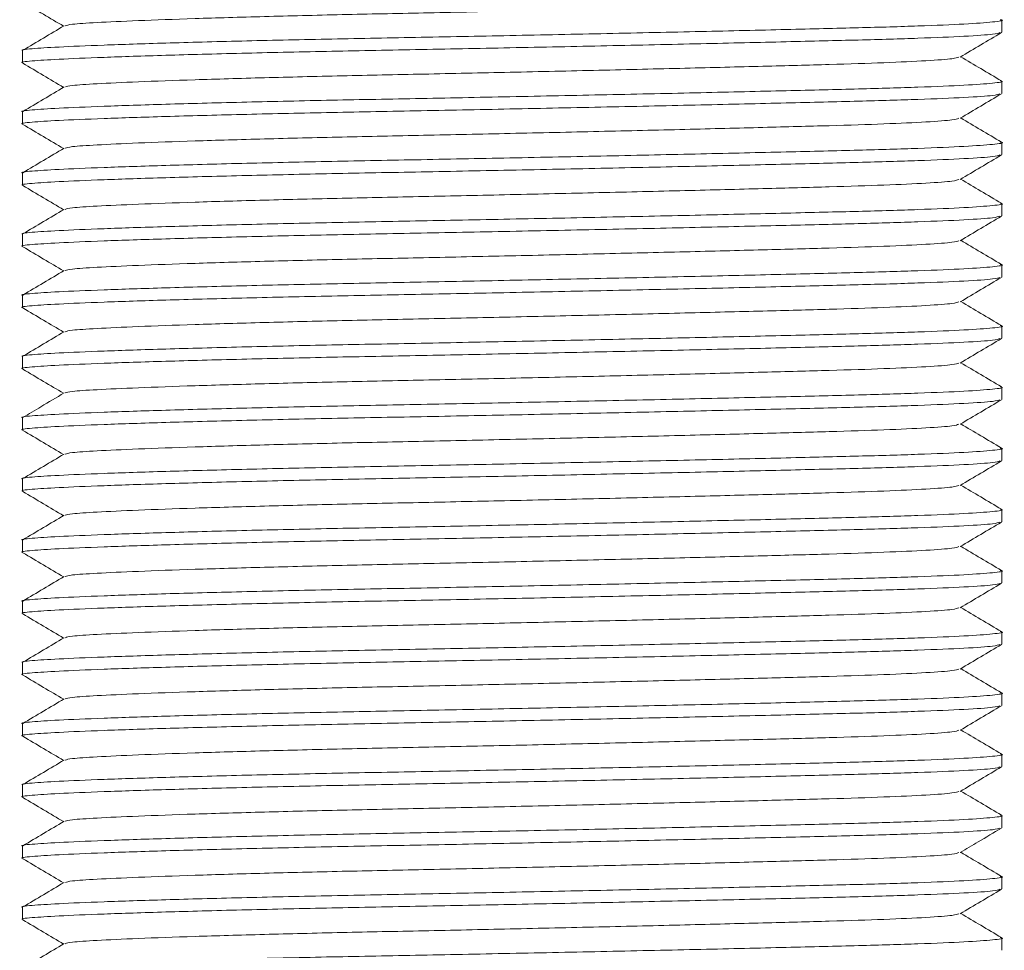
# Model space of a CAD drawing. Header units: millimetres. Extents: x 0 to 210, y 0 to 297.
# Tile 8 of 19: x 63.91 to 71.96, y 148.92 to 156.52. Entities that reach past the tile are written whole.
import ezdxf

# ---------------------------------------------------------------- set-up
doc = ezdxf.new("R2010")
doc.units = ezdxf.units.MM

msp = doc.modelspace()

# ---------------------------------------------------------------- linework, layer by layer
at = {"color": 7, "linetype": 'Continuous', "lineweight": 15}
for p, q in [((71.9359, 156.4212), (71.9359, 156.5212)), ((63.9359, 156.2712), (63.9359, 156.1712)), ((71.9359, 155.9212), (71.9359, 156.0212)), ((63.9359, 155.7712), (63.9359, 155.6712)), ((71.9359, 155.4212), (71.9359, 155.5212)), ((63.9359, 155.2712), (63.9359, 155.1712)), ((71.9359, 154.9212), (71.9359, 155.0212)), ((63.9359, 154.7712), (63.9359, 154.6712)), ((71.9359, 154.4212), (71.9359, 154.5212)), ((63.9359, 154.2712), (63.9359, 154.1712)), ((71.9359, 153.9212), (71.9359, 154.0212)), ((63.9359, 153.7712), (63.9359, 153.6712)), ((71.9359, 153.4212), (71.9359, 153.5212)), ((63.9359, 153.2712), (63.9359, 153.1712)), ((71.9359, 152.9212), (71.9359, 153.0212)), ((63.9359, 152.7712), (63.9359, 152.6712)), ((71.9359, 152.4212), (71.9359, 152.5212)), ((63.9359, 152.2712), (63.9359, 152.1712)), ((71.9359, 151.9212), (71.9359, 152.0212)), ((63.9359, 151.7712), (63.9359, 151.6712)), ((71.9359, 151.4212), (71.9359, 151.5212)), ((63.9359, 151.2712), (63.9359, 151.1712)), ((71.9359, 150.9212), (71.9359, 151.0212)), ((63.9359, 150.7712), (63.9359, 150.6712)), ((71.9359, 150.4212), (71.9359, 150.5212)), ((63.9359, 150.2712), (63.9359, 150.1712)), ((71.9359, 149.9212), (71.9359, 150.0212)), ((63.9359, 149.7712), (63.9359, 149.6712)), ((71.9359, 149.4212), (71.9359, 149.5212)), ((63.9359, 149.2712), (63.9359, 149.1712)), ((71.9359, 148.9212), (71.9359, 149.0212))]:
    msp.add_line(p, q, dxfattribs=at)
for points, knots in [([(71.5842, 156.7182), (71.5731, 156.7139), (71.5478, 156.7041), (71.3369, 156.6886), (70.9964, 156.6725), (70.5417, 156.658), (69.9916, 156.6436), (69.3537, 156.6274), (68.6514, 156.6108), (67.9254, 156.5944), (67.2132, 156.5792), (66.5317, 156.5653), (65.8956, 156.5496), (65.3287, 156.533), (64.8642, 156.5165), (64.5306, 156.5007), (64.3253, 156.4876), (64.2978, 156.4784), (64.2851, 156.4741)], [0, 0, 0, 0, 0.051361, 0.116801, 0.181377, 0.243891, 0.306405, 0.370982, 0.436422, 0.501427, 0.56475, 0.626686, 0.690699, 0.755994, 0.821288, 0.885301, 0.947237, 1, 1, 1, 1]), ([(63.9381, 156.6686), (63.9943, 156.6352), (64.1051, 156.5694), (64.2159, 156.5036), (64.2705, 156.4712)], [0, 0, 0, 0, 0.5073483, 1, 1, 1, 1]), ([(71.9236, 156.524), (71.9282, 156.5232), (71.9627, 156.5173), (71.877, 156.5052), (71.6553, 156.4886), (71.2767, 156.4724), (70.7819, 156.458), (70.1807, 156.4436), (69.4843, 156.4274), (68.7173, 156.4108), (67.9244, 156.3944), (67.1466, 156.3792), (66.4024, 156.3653), (65.7079, 156.3496), (65.0883, 156.333), (64.5831, 156.3164), (64.2114, 156.3007), (64.0006, 156.2868), (63.9114, 156.2768), (63.9371, 156.2714), (63.9377, 156.2712)], [0, 0, 0, 0, 0.009497, 0.072272, 0.135467, 0.197828, 0.258198, 0.318567, 0.380929, 0.444124, 0.506899, 0.56805, 0.627861, 0.689679, 0.752733, 0.815788, 0.877605, 0.937417, 0.998568, 1, 1, 1, 1]), ([(64.2756, 156.4742), (64.2194, 156.4409), (64.1069, 156.3741), (63.9945, 156.3074), (63.9383, 156.274)], [0, 0, 0, 0, 0.49999, 1, 1, 1, 1]), ([(71.9209, 156.4184), (71.9087, 156.414), (71.881, 156.4042), (71.65, 156.3886), (71.278, 156.3725), (70.7815, 156.358), (70.1808, 156.3436), (69.4842, 156.3274), (68.7173, 156.3108), (67.9244, 156.2944), (67.1466, 156.2792), (66.4024, 156.2653), (65.7079, 156.2496), (65.0883, 156.233), (64.5831, 156.2164), (64.2114, 156.2007), (64.0006, 156.1868), (63.9114, 156.1768), (63.9371, 156.1714), (63.9377, 156.1712)], [0, 0, 0, 0, 0.0515073, 0.1161166, 0.1798736, 0.2415946, 0.3033155, 0.3670725, 0.4316818, 0.4958622, 0.5583818, 0.6195321, 0.6827332, 0.7471989, 0.8116646, 0.8748657, 0.936016, 0.9985356, 1, 1, 1, 1]), ([(71.5962, 156.2182), (71.6524, 156.2516), (71.7648, 156.3183), (71.8773, 156.3851), (71.9335, 156.4184)], [0, 0, 0, 0, 0.4999894, 1, 1, 1, 1]), ([(63.938, 156.1686), (63.9943, 156.1352), (64.1051, 156.0694), (64.2159, 156.0036), (64.2705, 155.9712)], [0, 0, 0, 0, 0.507302, 1, 1, 1, 1]), ([(71.5841, 156.2182), (71.573, 156.2139), (71.5478, 156.2041), (71.3369, 156.1886), (70.9964, 156.1725), (70.5417, 156.158), (69.9916, 156.1436), (69.3537, 156.1274), (68.6514, 156.1108), (67.9254, 156.0944), (67.2132, 156.0792), (66.5317, 156.0653), (65.8956, 156.0496), (65.3287, 156.033), (64.8642, 156.0165), (64.5306, 156.0007), (64.3255, 155.9877), (64.298, 155.9784), (64.2854, 155.9742)], [0, 0, 0, 0, 0.0513138, 0.116773, 0.1813684, 0.2439008, 0.3064331, 0.3710285, 0.4364877, 0.5015122, 0.5648538, 0.6268079, 0.6908401, 0.7561537, 0.8214674, 0.8854995, 0.9474536, 1, 1, 1, 1]), ([(71.9337, 156.0239), (71.8775, 156.0573), (71.7667, 156.123), (71.6559, 156.1888), (71.6013, 156.2212)], [0, 0, 0, 0, 0.507359, 1, 1, 1, 1]), ([(71.9243, 156.0238), (71.9286, 156.0231), (71.9627, 156.0172), (71.8769, 156.0052), (71.6554, 155.9886), (71.2766, 155.9724), (70.7819, 155.958), (70.1807, 155.9436), (69.4843, 155.9274), (68.7173, 155.9108), (67.9244, 155.8944), (67.1466, 155.8792), (66.4024, 155.8653), (65.7079, 155.8496), (65.0883, 155.833), (64.5831, 155.8164), (64.2114, 155.8007), (64.0006, 155.7868), (63.9114, 155.7768), (63.9371, 155.7714), (63.9377, 155.7712)], [0, 0, 0, 0, 0.009011, 0.071817, 0.135043, 0.197435, 0.257834, 0.318233, 0.380625, 0.443851, 0.506657, 0.567838, 0.627679, 0.689527, 0.752612, 0.815697, 0.877545, 0.937386, 0.998567, 1, 1, 1, 1]), ([(71.9211, 155.9184), (71.9088, 155.914), (71.8811, 155.9042), (71.65, 155.8886), (71.278, 155.8725), (70.7815, 155.858), (70.1808, 155.8436), (69.4842, 155.8274), (68.7173, 155.8108), (67.9244, 155.7944), (67.1466, 155.7792), (66.4024, 155.7653), (65.7079, 155.7496), (65.0883, 155.733), (64.5831, 155.7164), (64.2114, 155.7007), (64.0006, 155.6868), (63.9114, 155.6768), (63.9371, 155.6714), (63.9377, 155.6712)], [0, 0, 0, 0, 0.051622, 0.116224, 0.179973, 0.241686, 0.3034, 0.367149, 0.431751, 0.495923, 0.558435, 0.619578, 0.682772, 0.74723, 0.811687, 0.874881, 0.936024, 0.998536, 1, 1, 1, 1]), ([(64.2757, 155.9743), (64.2195, 155.9409), (64.107, 155.8742), (63.9946, 155.8074), (63.9384, 155.774)], [0, 0, 0, 0, 0.49999, 1, 1, 1, 1]), ([(71.5962, 155.7182), (71.6524, 155.7516), (71.7649, 155.8183), (71.8773, 155.8851), (71.9336, 155.9185)], [0, 0, 0, 0, 0.499989, 1, 1, 1, 1]), ([(63.9381, 155.6686), (63.9944, 155.6352), (64.1052, 155.5694), (64.216, 155.5036), (64.2705, 155.4712)], [0, 0, 0, 0, 0.507428, 1, 1, 1, 1]), ([(71.5843, 155.7182), (71.5731, 155.7139), (71.5479, 155.7041), (71.3369, 155.6886), (70.9964, 155.6725), (70.5417, 155.658), (69.9916, 155.6436), (69.3537, 155.6274), (68.6514, 155.6108), (67.9254, 155.5944), (67.2132, 155.5792), (66.5317, 155.5653), (65.8956, 155.5496), (65.3287, 155.533), (64.8642, 155.5165), (64.5306, 155.5007), (64.3252, 155.4876), (64.2976, 155.4784), (64.2849, 155.4741)], [0, 0, 0, 0, 0.0514, 0.116826, 0.181388, 0.243889, 0.30639, 0.370952, 0.436378, 0.50137, 0.564679, 0.626602, 0.690601, 0.755882, 0.821162, 0.885162, 0.947085, 1, 1, 1, 1]), ([(71.9337, 155.5239), (71.8775, 155.5573), (71.7667, 155.6231), (71.6559, 155.6888), (71.6013, 155.7212)], [0, 0, 0, 0, 0.507456, 1, 1, 1, 1]), ([(71.9241, 155.5239), (71.9285, 155.5231), (71.9627, 155.5172), (71.8769, 155.5052), (71.6554, 155.4886), (71.2766, 155.4724), (70.7819, 155.458), (70.1807, 155.4436), (69.4843, 155.4274), (68.7173, 155.4108), (67.9244, 155.3944), (67.1466, 155.3792), (66.4024, 155.3653), (65.7079, 155.3496), (65.0883, 155.333), (64.5831, 155.3164), (64.2114, 155.3007), (64.0006, 155.2868), (63.9114, 155.2768), (63.9371, 155.2714), (63.9377, 155.2712)], [0, 0, 0, 0, 0.00913, 0.071929, 0.135147, 0.197531, 0.257923, 0.318315, 0.3807, 0.443918, 0.506716, 0.56789, 0.627724, 0.689564, 0.752642, 0.81572, 0.87756, 0.937394, 0.998567, 1, 1, 1, 1]), ([(64.2755, 155.4742), (64.2193, 155.4408), (64.1069, 155.3741), (63.9944, 155.3073), (63.9382, 155.274)], [0, 0, 0, 0, 0.4999908, 1, 1, 1, 1]), ([(71.9213, 155.4185), (71.909, 155.4141), (71.8813, 155.4042), (71.65, 155.3886), (71.278, 155.3725), (70.7815, 155.358), (70.1808, 155.3436), (69.4842, 155.3274), (68.7173, 155.3108), (67.9244, 155.2944), (67.1466, 155.2792), (66.4024, 155.2653), (65.7079, 155.2496), (65.0883, 155.233), (64.5831, 155.2164), (64.2114, 155.2007), (64.0006, 155.1868), (63.9114, 155.1768), (63.9371, 155.1714), (63.9377, 155.1712)], [0, 0, 0, 0, 0.051812, 0.116401, 0.180137, 0.241839, 0.30354, 0.367276, 0.431865, 0.496024, 0.558524, 0.619655, 0.682835, 0.74728, 0.811725, 0.874906, 0.936037, 0.998536, 1, 1, 1, 1]), ([(71.5963, 155.2183), (71.6525, 155.2516), (71.765, 155.3184), (71.8774, 155.3852), (71.9337, 155.4185)], [0, 0, 0, 0, 0.499989, 1, 1, 1, 1]), ([(71.5845, 155.2182), (71.5733, 155.2139), (71.548, 155.2041), (71.3369, 155.1886), (70.9964, 155.1725), (70.5417, 155.158), (69.9916, 155.1436), (69.3537, 155.1274), (68.6514, 155.1108), (67.9254, 155.0944), (67.2132, 155.0792), (66.5317, 155.0653), (65.8956, 155.0496), (65.3287, 155.033), (64.8643, 155.0165), (64.5306, 155.0007), (64.325, 154.9876), (64.2974, 154.9783), (64.2846, 154.974)], [0, 0, 0, 0, 0.051576, 0.116972, 0.181504, 0.243976, 0.306447, 0.37098, 0.436376, 0.501337, 0.564617, 0.626511, 0.690481, 0.755731, 0.820981, 0.884951, 0.946845, 1, 1, 1, 1]), ([(71.9335, 155.024), (71.8773, 155.0574), (71.7666, 155.1231), (71.6558, 155.1889), (71.6013, 155.2212)], [0, 0, 0, 0, 0.507685, 1, 1, 1, 1]), ([(63.9383, 155.1685), (63.9945, 155.1351), (64.1052, 155.0694), (64.216, 155.0036), (64.2705, 154.9712)], [0, 0, 0, 0, 0.507626, 1, 1, 1, 1]), ([(71.9237, 155.024), (71.9282, 155.0232), (71.9627, 155.0172), (71.877, 155.0052), (71.6554, 154.9886), (71.2767, 154.9724), (70.7819, 154.958), (70.1807, 154.9436), (69.4843, 154.9274), (68.7173, 154.9108), (67.9244, 154.8944), (67.1466, 154.8792), (66.4024, 154.8653), (65.7079, 154.8496), (65.0883, 154.833), (64.5831, 154.8164), (64.2114, 154.8007), (64.0006, 154.7868), (63.9114, 154.7768), (63.9371, 154.7714), (63.9377, 154.7712)], [0, 0, 0, 0, 0.009479, 0.072256, 0.135452, 0.197814, 0.258185, 0.318556, 0.380918, 0.444114, 0.50689, 0.568042, 0.627855, 0.689673, 0.752729, 0.815784, 0.877603, 0.937416, 0.998568, 1, 1, 1, 1]), ([(64.2754, 154.9741), (64.2192, 154.9408), (64.1068, 154.874), (63.9943, 154.8073), (63.9381, 154.7739)], [0, 0, 0, 0, 0.49999, 1, 1, 1, 1]), ([(71.9215, 154.9185), (71.9092, 154.9141), (71.8815, 154.9042), (71.65, 154.8886), (71.278, 154.8725), (70.7815, 154.858), (70.1808, 154.8436), (69.4842, 154.8274), (68.7173, 154.8108), (67.9244, 154.7944), (67.1466, 154.7792), (66.4024, 154.7653), (65.7079, 154.7496), (65.0883, 154.733), (64.5831, 154.7164), (64.2114, 154.7007), (64.0006, 154.6868), (63.9114, 154.6768), (63.9371, 154.6714), (63.9377, 154.6712)], [0, 0, 0, 0, 0.0520009, 0.1165766, 0.1803004, 0.2419892, 0.3036781, 0.3674019, 0.4319776, 0.4961245, 0.5586116, 0.6197301, 0.6828983, 0.7473305, 0.8117626, 0.8749308, 0.9360493, 0.9985364, 1, 1, 1, 1]), ([(71.5964, 154.7183), (71.6526, 154.7517), (71.7651, 154.8184), (71.8775, 154.8852), (71.9337, 154.9186)], [0, 0, 0, 0, 0.499989, 1, 1, 1, 1]), ([(71.5847, 154.7183), (71.5735, 154.714), (71.5482, 154.7042), (71.3369, 154.6886), (70.9964, 154.6725), (70.5417, 154.658), (69.9916, 154.6436), (69.3537, 154.6274), (68.6514, 154.6108), (67.9254, 154.5944), (67.2132, 154.5792), (66.5317, 154.5653), (65.8956, 154.5496), (65.3287, 154.533), (64.8642, 154.5165), (64.5306, 154.5007), (64.3252, 154.4876), (64.2976, 154.4784), (64.2849, 154.4741)], [0, 0, 0, 0, 0.0517865, 0.1171872, 0.1817251, 0.2442016, 0.3066781, 0.371216, 0.4366168, 0.5015832, 0.5648683, 0.6267672, 0.6907422, 0.7559976, 0.8212529, 0.8852279, 0.9471268, 1, 1, 1, 1]), ([(71.9335, 154.524), (71.8772, 154.5574), (71.7665, 154.6231), (71.6558, 154.6889), (71.6013, 154.7212)], [0, 0, 0, 0, 0.507755, 1, 1, 1, 1]), ([(63.9383, 154.6684), (63.9945, 154.6351), (64.1053, 154.5693), (64.216, 154.5036), (64.2705, 154.4712)], [0, 0, 0, 0, 0.507721, 1, 1, 1, 1]), ([(71.9235, 154.524), (71.9281, 154.5232), (71.9627, 154.5173), (71.877, 154.5052), (71.6553, 154.4886), (71.2767, 154.4724), (70.7819, 154.458), (70.1807, 154.4436), (69.4843, 154.4274), (68.7173, 154.4108), (67.9244, 154.3944), (67.1466, 154.3792), (66.4024, 154.3653), (65.7079, 154.3496), (65.0883, 154.333), (64.5831, 154.3164), (64.2114, 154.3007), (64.0006, 154.2868), (63.9114, 154.2768), (63.9371, 154.2714), (63.9377, 154.2712)], [0, 0, 0, 0, 0.00961, 0.072378, 0.135566, 0.19792, 0.258283, 0.318646, 0.381, 0.444187, 0.506955, 0.568099, 0.627904, 0.689714, 0.752762, 0.815809, 0.877619, 0.937424, 0.998568, 1, 1, 1, 1]), ([(64.2755, 154.4742), (64.2193, 154.4408), (64.1069, 154.3741), (63.9944, 154.3073), (63.9382, 154.274)], [0, 0, 0, 0, 0.49999, 1, 1, 1, 1]), ([(71.9217, 154.4185), (71.9093, 154.4141), (71.8816, 154.4043), (71.65, 154.3886), (71.278, 154.3725), (70.7815, 154.358), (70.1808, 154.3436), (69.4842, 154.3274), (68.7173, 154.3108), (67.9244, 154.2944), (67.1466, 154.2792), (66.4024, 154.2653), (65.7079, 154.2496), (65.0883, 154.233), (64.5831, 154.2164), (64.2114, 154.2007), (64.0006, 154.1868), (63.9114, 154.1768), (63.9371, 154.1714), (63.9377, 154.1712)], [0, 0, 0, 0, 0.052113, 0.116681, 0.180397, 0.242079, 0.30376, 0.367477, 0.432045, 0.496184, 0.558664, 0.619775, 0.682936, 0.74736, 0.811785, 0.874946, 0.936057, 0.998537, 1, 1, 1, 1]), ([(71.5964, 154.2183), (71.6527, 154.2517), (71.7651, 154.3185), (71.8776, 154.3852), (71.9338, 154.4186)], [0, 0, 0, 0, 0.499989, 1, 1, 1, 1]), ([(71.5848, 154.2183), (71.5736, 154.214), (71.5483, 154.2042), (71.3369, 154.1886), (70.9964, 154.1725), (70.5417, 154.158), (69.9916, 154.1436), (69.3537, 154.1274), (68.6514, 154.1108), (67.9254, 154.0944), (67.2132, 154.0792), (66.5317, 154.0653), (65.8956, 154.0496), (65.3287, 154.033), (64.8642, 154.0165), (64.5306, 154.0007), (64.3255, 153.9877), (64.298, 153.9784), (64.2853, 153.9742)], [0, 0, 0, 0, 0.0519285, 0.1173419, 0.1818922, 0.2443808, 0.3068695, 0.3714198, 0.4368332, 0.5018122, 0.5651096, 0.6270204, 0.6910078, 0.7562758, 0.8215438, 0.8855312, 0.947442, 1, 1, 1, 1]), ([(71.9337, 154.0239), (71.8775, 154.0573), (71.7667, 154.1231), (71.6559, 154.1888), (71.6013, 154.2212)], [0, 0, 0, 0, 0.5074166, 1, 1, 1, 1]), ([(63.9383, 154.1685), (63.9945, 154.1351), (64.1053, 154.0693), (64.216, 154.0036), (64.2705, 153.9712)], [0, 0, 0, 0, 0.5076971, 1, 1, 1, 1]), ([(71.9241, 154.0239), (71.9285, 154.0231), (71.9627, 154.0172), (71.8769, 154.0052), (71.6554, 153.9886), (71.2766, 153.9724), (70.7819, 153.958), (70.1807, 153.9436), (69.4843, 153.9274), (68.7173, 153.9108), (67.9244, 153.8944), (67.1466, 153.8792), (66.4024, 153.8653), (65.7079, 153.8496), (65.0883, 153.833), (64.5831, 153.8164), (64.2114, 153.8007), (64.0006, 153.7868), (63.9114, 153.7768), (63.9371, 153.7714), (63.9377, 153.7712)], [0, 0, 0, 0, 0.009116, 0.071916, 0.135135, 0.19752, 0.257913, 0.318306, 0.380691, 0.44391, 0.506709, 0.567884, 0.627718, 0.68956, 0.752638, 0.815717, 0.877558, 0.937393, 0.998567, 1, 1, 1, 1]), ([(64.2757, 153.9743), (64.2194, 153.9409), (64.107, 153.8742), (63.9946, 153.8074), (63.9383, 153.774)], [0, 0, 0, 0, 0.49999, 1, 1, 1, 1]), ([(71.9216, 153.9185), (71.9093, 153.9141), (71.8816, 153.9042), (71.65, 153.8886), (71.278, 153.8725), (70.7815, 153.858), (70.1808, 153.8436), (69.4842, 153.8274), (68.7173, 153.8108), (67.9244, 153.7944), (67.1466, 153.7792), (66.4024, 153.7653), (65.7079, 153.7496), (65.0883, 153.733), (64.5831, 153.7164), (64.2114, 153.7007), (64.0006, 153.6868), (63.9114, 153.6768), (63.9371, 153.6714), (63.9377, 153.6712)], [0, 0, 0, 0, 0.052077, 0.116647, 0.180366, 0.24205, 0.303734, 0.367452, 0.432023, 0.496165, 0.558647, 0.61976, 0.682924, 0.747351, 0.811778, 0.874941, 0.936054, 0.998537, 1, 1, 1, 1]), ([(71.5964, 153.7183), (71.6526, 153.7517), (71.7651, 153.8185), (71.8775, 153.8852), (71.9338, 153.9186)], [0, 0, 0, 0, 0.49999, 1, 1, 1, 1]), ([(63.9382, 153.6685), (63.9944, 153.6351), (64.1052, 153.5694), (64.216, 153.5036), (64.2705, 153.4712)], [0, 0, 0, 0, 0.507588, 1, 1, 1, 1]), ([(71.5848, 153.7183), (71.5736, 153.714), (71.5483, 153.7042), (71.3369, 153.6886), (70.9964, 153.6725), (70.5417, 153.658), (69.9916, 153.6436), (69.3537, 153.6274), (68.6514, 153.6108), (67.9254, 153.5944), (67.2132, 153.5792), (66.5317, 153.5653), (65.8956, 153.5496), (65.3287, 153.533), (64.8642, 153.5165), (64.5306, 153.5007), (64.3254, 153.4877), (64.2979, 153.4784), (64.2852, 153.4742)], [0, 0, 0, 0, 0.051905, 0.117315, 0.181862, 0.244348, 0.306833, 0.37138, 0.43679, 0.501765, 0.565059, 0.626967, 0.690951, 0.756216, 0.82148, 0.885464, 0.947372, 1, 1, 1, 1]), ([(71.9337, 153.5239), (71.8775, 153.5573), (71.7667, 153.623), (71.6559, 153.6888), (71.6013, 153.7212)], [0, 0, 0, 0, 0.5073813, 1, 1, 1, 1]), ([(71.9243, 153.5238), (71.9285, 153.5231), (71.9627, 153.5172), (71.8769, 153.5052), (71.6554, 153.4886), (71.2766, 153.4724), (70.7819, 153.458), (70.1807, 153.4436), (69.4843, 153.4274), (68.7173, 153.4108), (67.9244, 153.3944), (67.1466, 153.3792), (66.4024, 153.3653), (65.7079, 153.3496), (65.0883, 153.333), (64.5831, 153.3164), (64.2114, 153.3007), (64.0006, 153.2868), (63.9114, 153.2768), (63.9371, 153.2714), (63.9377, 153.2712)], [0, 0, 0, 0, 0.009029, 0.071834, 0.135058, 0.197449, 0.257847, 0.318245, 0.380636, 0.443861, 0.506666, 0.567846, 0.627686, 0.689532, 0.752616, 0.815701, 0.877547, 0.937387, 0.998567, 1, 1, 1, 1]), ([(71.9212, 153.4184), (71.9089, 153.4141), (71.8813, 153.4042), (71.65, 153.3886), (71.278, 153.3725), (70.7815, 153.358), (70.1808, 153.3436), (69.4842, 153.3274), (68.7173, 153.3108), (67.9244, 153.2944), (67.1466, 153.2792), (66.4024, 153.2653), (65.7079, 153.2496), (65.0883, 153.233), (64.5831, 153.2164), (64.2114, 153.2007), (64.0006, 153.1868), (63.9114, 153.1768), (63.9371, 153.1714), (63.9377, 153.1712)], [0, 0, 0, 0, 0.0517389, 0.1163325, 0.1800739, 0.2417797, 0.3034856, 0.367227, 0.4318206, 0.4959853, 0.5584896, 0.619625, 0.6828107, 0.7472606, 0.8117106, 0.8748963, 0.9360317, 0.998536, 1, 1, 1, 1]), ([(64.2756, 153.4743), (64.2125, 153.4368), (64.1001, 153.3701), (63.9877, 153.3033), (63.9383, 153.274)], [0, 0, 0, 0, 0.561169, 1, 1, 1, 1]), ([(71.5963, 153.2183), (71.6525, 153.2516), (71.7649, 153.3184), (71.8774, 153.3851), (71.9336, 153.4185)], [0, 0, 0, 0, 0.4999901, 1, 1, 1, 1]), ([(63.9381, 153.1686), (63.9944, 153.1352), (64.1052, 153.0694), (64.216, 153.0036), (64.2705, 152.9712)], [0, 0, 0, 0, 0.507454, 1, 1, 1, 1]), ([(71.5844, 153.2182), (71.5733, 153.2139), (71.548, 153.2041), (71.3369, 153.1886), (70.9964, 153.1725), (70.5417, 153.158), (69.9916, 153.1436), (69.3537, 153.1274), (68.6514, 153.1108), (67.9254, 153.0944), (67.2132, 153.0792), (66.5317, 153.0653), (65.8956, 153.0496), (65.3287, 153.033), (64.8643, 153.0165), (64.5306, 153.0007), (64.325, 152.9876), (64.2974, 152.9783), (64.2846, 152.974)], [0, 0, 0, 0, 0.051548, 0.116947, 0.181482, 0.243957, 0.306432, 0.370968, 0.436366, 0.501331, 0.564614, 0.626511, 0.690484, 0.755738, 0.820991, 0.884964, 0.946861, 1, 1, 1, 1]), ([(71.9336, 153.024), (71.8774, 153.0574), (71.7666, 153.1231), (71.6558, 153.1889), (71.6013, 153.2212)], [0, 0, 0, 0, 0.507609, 1, 1, 1, 1]), ([(71.9238, 153.0239), (71.9283, 153.0232), (71.9627, 153.0172), (71.8769, 153.0052), (71.6554, 152.9886), (71.2767, 152.9724), (70.7819, 152.958), (70.1807, 152.9436), (69.4843, 152.9274), (68.7173, 152.9108), (67.9244, 152.8944), (67.1466, 152.8792), (66.4024, 152.8653), (65.7079, 152.8496), (65.0883, 152.833), (64.5831, 152.8164), (64.2114, 152.8007), (64.0006, 152.7868), (63.9114, 152.7768), (63.9371, 152.7714), (63.9377, 152.7712)], [0, 0, 0, 0, 0.00936, 0.072144, 0.135347, 0.197717, 0.258095, 0.318473, 0.380843, 0.444047, 0.506831, 0.56799, 0.62781, 0.689636, 0.752699, 0.815762, 0.877588, 0.937408, 0.998568, 1, 1, 1, 1]), ([(64.2754, 152.9741), (64.2192, 152.9408), (64.1068, 152.874), (63.9943, 152.8073), (63.9381, 152.7739)], [0, 0, 0, 0, 0.49999, 1, 1, 1, 1]), ([(71.921, 152.9184), (71.9087, 152.914), (71.8811, 152.9042), (71.65, 152.8886), (71.278, 152.8725), (70.7815, 152.858), (70.1808, 152.8436), (69.4842, 152.8274), (68.7173, 152.8108), (67.9244, 152.7944), (67.1466, 152.7792), (66.4024, 152.7653), (65.7079, 152.7496), (65.0883, 152.733), (64.5831, 152.7164), (64.2114, 152.7007), (64.0006, 152.6868), (63.9114, 152.6768), (63.9371, 152.6714), (63.9377, 152.6712)], [0, 0, 0, 0, 0.051541, 0.116148, 0.179903, 0.241622, 0.303341, 0.367095, 0.431702, 0.49588, 0.558398, 0.619546, 0.682745, 0.747208, 0.811671, 0.87487, 0.936018, 0.998536, 1, 1, 1, 1]), ([(71.5962, 152.7182), (71.6524, 152.7516), (71.7649, 152.8183), (71.8773, 152.8851), (71.9335, 152.9185)], [0, 0, 0, 0, 0.49999, 1, 1, 1, 1]), ([(71.5842, 152.7182), (71.5731, 152.7139), (71.5478, 152.7041), (71.3369, 152.6886), (70.9964, 152.6725), (70.5417, 152.658), (69.9916, 152.6436), (69.3537, 152.6274), (68.6514, 152.6108), (67.9254, 152.5944), (67.2132, 152.5792), (66.5317, 152.5653), (65.8956, 152.5496), (65.3287, 152.533), (64.8643, 152.5165), (64.5306, 152.5007), (64.3251, 152.4876), (64.2975, 152.4783), (64.2848, 152.4741)], [0, 0, 0, 0, 0.0513372, 0.1167589, 0.1813175, 0.2438141, 0.3063107, 0.3708693, 0.4362911, 0.5012784, 0.5645838, 0.6265026, 0.6904982, 0.7557745, 0.8210508, 0.8850464, 0.9469651, 1, 1, 1, 1]), ([(71.9335, 152.524), (71.8772, 152.5574), (71.7665, 152.6231), (71.6558, 152.6889), (71.6013, 152.7212)], [0, 0, 0, 0, 0.507767, 1, 1, 1, 1]), ([(63.9381, 152.6686), (63.9943, 152.6352), (64.1051, 152.5694), (64.2159, 152.5036), (64.2705, 152.4712)], [0, 0, 0, 0, 0.507343, 1, 1, 1, 1]), ([(71.9235, 152.524), (71.9281, 152.5232), (71.9627, 152.5173), (71.877, 152.5052), (71.6553, 152.4886), (71.2767, 152.4724), (70.7819, 152.458), (70.1807, 152.4436), (69.4843, 152.4274), (68.7173, 152.4108), (67.9244, 152.3944), (67.1466, 152.3792), (66.4024, 152.3653), (65.7079, 152.3496), (65.0883, 152.333), (64.5831, 152.3164), (64.2114, 152.3007), (64.0006, 152.2868), (63.9114, 152.2768), (63.9371, 152.2714), (63.9377, 152.2712)], [0, 0, 0, 0, 0.009614, 0.072382, 0.13557, 0.197923, 0.258286, 0.318649, 0.381002, 0.44419, 0.506958, 0.568101, 0.627906, 0.689716, 0.752763, 0.81581, 0.87762, 0.937424, 0.998568, 1, 1, 1, 1]), ([(64.2755, 152.4742), (64.2193, 152.4408), (64.1068, 152.374), (63.9944, 152.3073), (63.9381, 152.2739)], [0, 0, 0, 0, 0.49999, 1, 1, 1, 1]), ([(71.9209, 152.4184), (71.9087, 152.414), (71.881, 152.4042), (71.65, 152.3886), (71.278, 152.3725), (70.7815, 152.358), (70.1808, 152.3436), (69.4842, 152.3274), (68.7173, 152.3108), (67.9244, 152.2944), (67.1466, 152.2792), (66.4024, 152.2653), (65.7079, 152.2496), (65.0883, 152.233), (64.5831, 152.2164), (64.2114, 152.2007), (64.0006, 152.1868), (63.9114, 152.1768), (63.9371, 152.1714), (63.9377, 152.1712)], [0, 0, 0, 0, 0.05151, 0.116119, 0.179876, 0.241597, 0.303318, 0.367074, 0.431684, 0.495864, 0.558383, 0.619533, 0.682734, 0.7472, 0.811665, 0.874866, 0.936016, 0.998536, 1, 1, 1, 1]), ([(71.5962, 152.2182), (71.6524, 152.2516), (71.7648, 152.3183), (71.8773, 152.3851), (71.9335, 152.4184)], [0, 0, 0, 0, 0.499989, 1, 1, 1, 1]), ([(71.5841, 152.2182), (71.573, 152.2139), (71.5478, 152.2041), (71.3369, 152.1886), (70.9964, 152.1725), (70.5417, 152.158), (69.9916, 152.1436), (69.3537, 152.1274), (68.6514, 152.1108), (67.9254, 152.0944), (67.2132, 152.0792), (66.5317, 152.0653), (65.8956, 152.0496), (65.3287, 152.033), (64.8642, 152.0165), (64.5306, 152.0007), (64.3254, 151.9877), (64.2979, 151.9784), (64.2852, 151.9742)], [0, 0, 0, 0, 0.051308, 0.116757, 0.181343, 0.243865, 0.306388, 0.370973, 0.436423, 0.501437, 0.564769, 0.626713, 0.690736, 0.756039, 0.821343, 0.885365, 0.94731, 1, 1, 1, 1]), ([(71.9336, 152.024), (71.8774, 152.0573), (71.7666, 152.1231), (71.6558, 152.1888), (71.6013, 152.2212)], [0, 0, 0, 0, 0.507542, 1, 1, 1, 1]), ([(63.938, 152.1686), (63.9943, 152.1352), (64.1051, 152.0694), (64.2159, 152.0036), (64.2705, 151.9712)], [0, 0, 0, 0, 0.507304, 1, 1, 1, 1]), ([(71.9239, 152.0239), (71.9283, 152.0231), (71.9627, 152.0172), (71.8769, 152.0052), (71.6554, 151.9886), (71.2767, 151.9724), (70.7819, 151.958), (70.1807, 151.9436), (69.4843, 151.9274), (68.7173, 151.9108), (67.9244, 151.8944), (67.1466, 151.8792), (66.4024, 151.8653), (65.7079, 151.8496), (65.0883, 151.833), (64.5831, 151.8164), (64.2114, 151.8007), (64.0006, 151.7868), (63.9114, 151.7768), (63.9371, 151.7714), (63.9377, 151.7712)], [0, 0, 0, 0, 0.009314, 0.072101, 0.135307, 0.19768, 0.258061, 0.318442, 0.380814, 0.444021, 0.506808, 0.56797, 0.627793, 0.689622, 0.752688, 0.815754, 0.877583, 0.937405, 0.998567, 1, 1, 1, 1]), ([(64.2756, 151.9743), (64.2194, 151.9409), (64.107, 151.8741), (63.9945, 151.8074), (63.9383, 151.774)], [0, 0, 0, 0, 0.49999, 1, 1, 1, 1]), ([(71.9211, 151.9184), (71.9088, 151.914), (71.8811, 151.9042), (71.65, 151.8886), (71.278, 151.8725), (70.7815, 151.858), (70.1808, 151.8436), (69.4842, 151.8274), (68.7173, 151.8108), (67.9244, 151.7944), (67.1466, 151.7792), (66.4024, 151.7653), (65.7079, 151.7496), (65.0883, 151.733), (64.5831, 151.7164), (64.2114, 151.7007), (64.0006, 151.6868), (63.9114, 151.6768), (63.9371, 151.6714), (63.9377, 151.6712)], [0, 0, 0, 0, 0.051633, 0.116234, 0.179982, 0.241695, 0.303408, 0.367156, 0.431757, 0.495929, 0.55844, 0.619583, 0.682775, 0.747232, 0.81169, 0.874882, 0.936025, 0.998536, 1, 1, 1, 1]), ([(71.5962, 151.7182), (71.6524, 151.7516), (71.7649, 151.8184), (71.8773, 151.8851), (71.9336, 151.9185)], [0, 0, 0, 0, 0.499989, 1, 1, 1, 1]), ([(71.9337, 151.5239), (71.8775, 151.5573), (71.7667, 151.623), (71.6559, 151.6888), (71.6013, 151.7212)], [0, 0, 0, 0, 0.507352, 1, 1, 1, 1]), ([(63.9381, 151.6685), (63.9944, 151.6352), (64.1052, 151.5694), (64.216, 151.5036), (64.2705, 151.4712)], [0, 0, 0, 0, 0.507441, 1, 1, 1, 1]), ([(71.5843, 151.7182), (71.5731, 151.7139), (71.5479, 151.7041), (71.3369, 151.6886), (70.9964, 151.6725), (70.5417, 151.658), (69.9916, 151.6436), (69.3537, 151.6274), (68.6514, 151.6108), (67.9254, 151.5944), (67.2132, 151.5792), (66.5317, 151.5653), (65.8956, 151.5496), (65.3287, 151.533), (64.8642, 151.5165), (64.5306, 151.5007), (64.3255, 151.4877), (64.298, 151.4784), (64.2854, 151.4742)], [0, 0, 0, 0, 0.05143, 0.116881, 0.181467, 0.243991, 0.306515, 0.371102, 0.436553, 0.501568, 0.564901, 0.626847, 0.690871, 0.756176, 0.821481, 0.885504, 0.94745, 1, 1, 1, 1]), ([(71.9243, 151.5238), (71.9286, 151.5231), (71.9627, 151.5172), (71.8768, 151.5052), (71.6554, 151.4886), (71.2766, 151.4724), (70.7819, 151.458), (70.1807, 151.4436), (69.4843, 151.4274), (68.7173, 151.4108), (67.9244, 151.3944), (67.1466, 151.3792), (66.4024, 151.3653), (65.7079, 151.3496), (65.0883, 151.333), (64.5831, 151.3164), (64.2114, 151.3007), (64.0006, 151.2868), (63.9114, 151.2768), (63.9371, 151.2714), (63.9377, 151.2712)], [0, 0, 0, 0, 0.008991, 0.071798, 0.135025, 0.197418, 0.257819, 0.318219, 0.380612, 0.44384, 0.506647, 0.567829, 0.627671, 0.68952, 0.752607, 0.815694, 0.877543, 0.937385, 0.998567, 1, 1, 1, 1]), ([(71.9213, 151.4185), (71.909, 151.4141), (71.8813, 151.4042), (71.65, 151.3886), (71.278, 151.3725), (70.7815, 151.358), (70.1808, 151.3436), (69.4842, 151.3274), (68.7173, 151.3108), (67.9244, 151.2944), (67.1466, 151.2792), (66.4024, 151.2653), (65.7079, 151.2496), (65.0883, 151.233), (64.5831, 151.2164), (64.2114, 151.2007), (64.0006, 151.1868), (63.9114, 151.1768), (63.9371, 151.1714), (63.9377, 151.1712)], [0, 0, 0, 0, 0.051825, 0.116413, 0.180149, 0.241849, 0.303549, 0.367285, 0.431872, 0.496031, 0.55853, 0.61966, 0.68284, 0.747284, 0.811728, 0.874908, 0.936037, 0.998536, 1, 1, 1, 1]), ([(64.2757, 151.4743), (64.2195, 151.4409), (64.107, 151.3742), (63.9946, 151.3074), (63.9384, 151.274)], [0, 0, 0, 0, 0.4999903, 1, 1, 1, 1]), ([(71.5963, 151.2183), (71.6525, 151.2516), (71.765, 151.3184), (71.8774, 151.3852), (71.9337, 151.4185)], [0, 0, 0, 0, 0.499989, 1, 1, 1, 1]), ([(63.9383, 151.1685), (63.9945, 151.1351), (64.1052, 151.0694), (64.216, 151.0036), (64.2705, 150.9712)], [0, 0, 0, 0, 0.5076362, 1, 1, 1, 1]), ([(71.5845, 151.2182), (71.5733, 151.2139), (71.548, 151.2041), (71.3369, 151.1886), (70.9964, 151.1725), (70.5417, 151.158), (69.9916, 151.1436), (69.3537, 151.1274), (68.6514, 151.1108), (67.9254, 151.0944), (67.2132, 151.0792), (66.5317, 151.0653), (65.8956, 151.0496), (65.3287, 151.033), (64.8643, 151.0165), (64.5306, 151.0007), (64.3251, 150.9876), (64.2975, 150.9783), (64.2848, 150.9741)], [0, 0, 0, 0, 0.051596, 0.117, 0.18154, 0.244019, 0.306498, 0.371038, 0.436441, 0.50141, 0.564698, 0.626599, 0.690577, 0.755834, 0.821092, 0.88507, 0.946971, 1, 1, 1, 1]), ([(71.9336, 151.0239), (71.8774, 151.0573), (71.7666, 151.1231), (71.6558, 151.1888), (71.6013, 151.2212)], [0, 0, 0, 0, 0.5075175, 1, 1, 1, 1]), ([(71.924, 151.0239), (71.9284, 151.0231), (71.9627, 151.0172), (71.8769, 151.0052), (71.6554, 150.9886), (71.2767, 150.9724), (70.7819, 150.958), (70.1807, 150.9436), (69.4843, 150.9274), (68.7173, 150.9108), (67.9244, 150.8944), (67.1466, 150.8792), (66.4024, 150.8653), (65.7079, 150.8496), (65.0883, 150.833), (64.5831, 150.8164), (64.2114, 150.8007), (64.0006, 150.7868), (63.9114, 150.7768), (63.9371, 150.7714), (63.9377, 150.7712)], [0, 0, 0, 0, 0.009221, 0.072013, 0.135226, 0.197605, 0.257991, 0.318378, 0.380756, 0.443969, 0.506762, 0.567929, 0.627758, 0.689592, 0.752664, 0.815736, 0.877571, 0.937399, 0.998567, 1, 1, 1, 1]), ([(71.9216, 150.9185), (71.9092, 150.9141), (71.8815, 150.9042), (71.65, 150.8886), (71.278, 150.8725), (70.7815, 150.858), (70.1808, 150.8436), (69.4842, 150.8274), (68.7173, 150.8108), (67.9244, 150.7944), (67.1466, 150.7792), (66.4024, 150.7653), (65.7079, 150.7496), (65.0883, 150.733), (64.5831, 150.7164), (64.2114, 150.7007), (64.0006, 150.6868), (63.9114, 150.6768), (63.9371, 150.6714), (63.9377, 150.6712)], [0, 0, 0, 0, 0.052011, 0.116586, 0.180309, 0.241997, 0.303686, 0.367409, 0.431984, 0.49613, 0.558616, 0.619734, 0.682902, 0.747333, 0.811765, 0.874932, 0.93605, 0.998536, 1, 1, 1, 1]), ([(64.2755, 150.9742), (64.2193, 150.9408), (64.1068, 150.874), (63.9944, 150.8073), (63.9381, 150.7739)], [0, 0, 0, 0, 0.499991, 1, 1, 1, 1]), ([(71.5964, 150.7183), (71.6526, 150.7517), (71.7651, 150.8185), (71.8775, 150.8852), (71.9337, 150.9186)], [0, 0, 0, 0, 0.499989, 1, 1, 1, 1]), ([(71.5847, 150.7183), (71.5735, 150.714), (71.5482, 150.7042), (71.3369, 150.6886), (70.9964, 150.6725), (70.5417, 150.658), (69.9916, 150.6436), (69.3537, 150.6274), (68.6514, 150.6108), (67.9254, 150.5944), (67.2132, 150.5792), (66.5317, 150.5653), (65.8956, 150.5496), (65.3287, 150.533), (64.8643, 150.5165), (64.5306, 150.5007), (64.325, 150.4876), (64.2974, 150.4783), (64.2847, 150.474)], [0, 0, 0, 0, 0.051784, 0.117168, 0.181689, 0.244149, 0.306609, 0.37113, 0.436514, 0.501463, 0.564731, 0.626614, 0.690572, 0.75581, 0.821049, 0.885007, 0.946889, 1, 1, 1, 1]), ([(71.9335, 150.524), (71.8773, 150.5574), (71.7665, 150.6231), (71.6558, 150.6889), (71.6013, 150.7212)], [0, 0, 0, 0, 0.507728, 1, 1, 1, 1]), ([(63.9383, 150.6684), (63.9945, 150.6351), (64.1053, 150.5693), (64.216, 150.5036), (64.2705, 150.4712)], [0, 0, 0, 0, 0.5077231, 1, 1, 1, 1]), ([(71.9236, 150.524), (71.9281, 150.5232), (71.9627, 150.5173), (71.877, 150.5052), (71.6553, 150.4886), (71.2767, 150.4724), (70.7819, 150.458), (70.1807, 150.4436), (69.4843, 150.4274), (68.7173, 150.4108), (67.9244, 150.3944), (67.1466, 150.3792), (66.4024, 150.3653), (65.7079, 150.3496), (65.0883, 150.333), (64.5831, 150.3164), (64.2114, 150.3007), (64.0006, 150.2868), (63.9114, 150.2768), (63.9371, 150.2714), (63.9377, 150.2712)], [0, 0, 0, 0, 0.00955, 0.072322, 0.1355135, 0.1978713, 0.2582378, 0.3186042, 0.3809621, 0.4441536, 0.5069255, 0.5680731, 0.6278815, 0.6896956, 0.7527466, 0.8157976, 0.8776118, 0.9374202, 0.9985678, 1, 1, 1, 1]), ([(64.2754, 150.4741), (64.2192, 150.4408), (64.1068, 150.374), (63.9943, 150.3073), (63.9381, 150.2739)], [0, 0, 0, 0, 0.49999, 1, 1, 1, 1]), ([(71.9217, 150.4185), (71.9093, 150.4141), (71.8816, 150.4043), (71.65, 150.3886), (71.278, 150.3725), (70.7815, 150.358), (70.1808, 150.3436), (69.4842, 150.3274), (68.7173, 150.3108), (67.9244, 150.2944), (67.1466, 150.2792), (66.4024, 150.2653), (65.7079, 150.2496), (65.0883, 150.233), (64.5831, 150.2164), (64.2114, 150.2007), (64.0006, 150.1868), (63.9114, 150.1768), (63.9371, 150.1714), (63.9377, 150.1712)], [0, 0, 0, 0, 0.052116, 0.1166839, 0.1803999, 0.2420813, 0.3037626, 0.3674787, 0.4320465, 0.4961857, 0.5586652, 0.6197763, 0.6829368, 0.7473611, 0.8117855, 0.874946, 0.9360571, 0.9985366, 1, 1, 1, 1]), ([(71.5964, 150.2183), (71.6527, 150.2517), (71.7651, 150.3185), (71.8776, 150.3852), (71.9338, 150.4186)], [0, 0, 0, 0, 0.49999, 1, 1, 1, 1]), ([(71.5848, 150.2183), (71.5736, 150.214), (71.5483, 150.2042), (71.3369, 150.1886), (70.9964, 150.1725), (70.5417, 150.158), (69.9916, 150.1436), (69.3537, 150.1274), (68.6514, 150.1108), (67.9254, 150.0944), (67.2132, 150.0792), (66.5317, 150.0653), (65.8956, 150.0496), (65.3287, 150.033), (64.8642, 150.0165), (64.5306, 150.0007), (64.3253, 149.9876), (64.2977, 149.9784), (64.2851, 149.9741)], [0, 0, 0, 0, 0.051921, 0.117319, 0.181854, 0.244329, 0.306803, 0.371338, 0.436737, 0.501701, 0.564983, 0.62688, 0.690853, 0.756106, 0.821359, 0.885331, 0.947228, 1, 1, 1, 1]), ([(71.9335, 150.024), (71.8773, 150.0574), (71.7665, 150.1231), (71.6558, 150.1889), (71.6013, 150.2212)], [0, 0, 0, 0, 0.5077121, 1, 1, 1, 1]), ([(63.9383, 150.1685), (63.9945, 150.1351), (64.1053, 150.0693), (64.216, 150.0036), (64.2705, 149.9712)], [0, 0, 0, 0, 0.507694, 1, 1, 1, 1]), ([(71.9236, 150.024), (71.9281, 150.0232), (71.9627, 150.0173), (71.877, 150.0052), (71.6553, 149.9886), (71.2767, 149.9724), (70.7819, 149.958), (70.1807, 149.9436), (69.4843, 149.9274), (68.7173, 149.9108), (67.9244, 149.8944), (67.1466, 149.8792), (66.4024, 149.8653), (65.7079, 149.8496), (65.0883, 149.833), (64.5831, 149.8164), (64.2114, 149.8007), (64.0006, 149.7868), (63.9114, 149.7768), (63.9371, 149.7714), (63.9377, 149.7712)], [0, 0, 0, 0, 0.009558, 0.072329, 0.13552, 0.197878, 0.258244, 0.31861, 0.380967, 0.444158, 0.506929, 0.568077, 0.627884, 0.689698, 0.752749, 0.815799, 0.877613, 0.937421, 0.998568, 1, 1, 1, 1]), ([(64.2756, 149.9742), (64.2194, 149.9408), (64.1069, 149.8741), (63.9945, 149.8073), (63.9382, 149.774)], [0, 0, 0, 0, 0.49999, 1, 1, 1, 1]), ([(71.9216, 149.9185), (71.9093, 149.9141), (71.8816, 149.9042), (71.65, 149.8886), (71.278, 149.8725), (70.7815, 149.858), (70.1808, 149.8436), (69.4842, 149.8274), (68.7173, 149.8108), (67.9244, 149.7944), (67.1466, 149.7792), (66.4024, 149.7653), (65.7079, 149.7496), (65.0883, 149.733), (64.5831, 149.7164), (64.2114, 149.7007), (64.0006, 149.6868), (63.9114, 149.6768), (63.9371, 149.6714), (63.9377, 149.6712)], [0, 0, 0, 0, 0.052054, 0.116626, 0.180347, 0.242032, 0.303717, 0.367437, 0.43201, 0.496153, 0.558636, 0.619752, 0.682916, 0.747345, 0.811773, 0.874938, 0.936053, 0.998536, 1, 1, 1, 1]), ([(71.5964, 149.7183), (71.6456, 149.7475), (71.7581, 149.8143), (71.8705, 149.881), (71.9338, 149.9186)], [0, 0, 0, 0, 0.437506, 1, 1, 1, 1]), ([(71.5848, 149.7183), (71.5736, 149.714), (71.5483, 149.7042), (71.3369, 149.6886), (70.9964, 149.6725), (70.5417, 149.658), (69.9916, 149.6436), (69.3537, 149.6274), (68.6514, 149.6108), (67.9254, 149.5944), (67.2132, 149.5792), (66.5317, 149.5653), (65.8956, 149.5496), (65.3287, 149.533), (64.8642, 149.5165), (64.5306, 149.5007), (64.3255, 149.4877), (64.298, 149.4784), (64.2854, 149.4742)], [0, 0, 0, 0, 0.051903, 0.117321, 0.181876, 0.244369, 0.306862, 0.371417, 0.436835, 0.501818, 0.56512, 0.627035, 0.691027, 0.756299, 0.821572, 0.885563, 0.947479, 1, 1, 1, 1]), ([(71.9337, 149.5239), (71.8775, 149.5573), (71.7667, 149.623), (71.6559, 149.6888), (71.6013, 149.7212)], [0, 0, 0, 0, 0.5073696, 1, 1, 1, 1]), ([(63.9382, 149.6685), (63.9944, 149.6351), (64.1052, 149.5694), (64.216, 149.5036), (64.2705, 149.4712)], [0, 0, 0, 0, 0.507579, 1, 1, 1, 1]), ([(71.9242, 149.5238), (71.9285, 149.5231), (71.9627, 149.5172), (71.8769, 149.5052), (71.6554, 149.4886), (71.2766, 149.4724), (70.7819, 149.458), (70.1807, 149.4436), (69.4843, 149.4274), (68.7173, 149.4108), (67.9244, 149.3944), (67.1466, 149.3792), (66.4024, 149.3653), (65.7079, 149.3496), (65.0883, 149.333), (64.5831, 149.3164), (64.2114, 149.3007), (64.0006, 149.2868), (63.9114, 149.2768), (63.9371, 149.2714), (63.9377, 149.2712)], [0, 0, 0, 0, 0.009035, 0.07184, 0.135064, 0.197454, 0.257852, 0.31825, 0.38064, 0.443864, 0.506669, 0.567848, 0.627688, 0.689534, 0.752618, 0.815702, 0.877548, 0.937388, 0.998567, 1, 1, 1, 1]), ([(64.2757, 149.4743), (64.2195, 149.4409), (64.107, 149.3742), (63.9946, 149.3074), (63.9384, 149.274)], [0, 0, 0, 0, 0.49999, 1, 1, 1, 1]), ([(71.9212, 149.4184), (71.9089, 149.4141), (71.8812, 149.4042), (71.65, 149.3886), (71.278, 149.3725), (70.7815, 149.358), (70.1808, 149.3436), (69.4842, 149.3274), (68.7173, 149.3108), (67.9244, 149.2944), (67.1466, 149.2792), (66.4024, 149.2653), (65.7079, 149.2496), (65.0883, 149.233), (64.5831, 149.2164), (64.2114, 149.2007), (64.0006, 149.1868), (63.9114, 149.1768), (63.9371, 149.1714), (63.9377, 149.1712)], [0, 0, 0, 0, 0.051722, 0.116316, 0.180059, 0.241766, 0.303473, 0.367215, 0.43181, 0.495976, 0.558482, 0.619618, 0.682805, 0.747256, 0.811707, 0.874894, 0.93603, 0.998536, 1, 1, 1, 1]), ([(71.5963, 149.2183), (71.6525, 149.2516), (71.7649, 149.3184), (71.8774, 149.3851), (71.9336, 149.4185)], [0, 0, 0, 0, 0.49999, 1, 1, 1, 1]), ([(63.9381, 149.1686), (63.9943, 149.1352), (64.1052, 149.0694), (64.216, 149.0036), (64.2705, 148.9712)], [0, 0, 0, 0, 0.507446, 1, 1, 1, 1]), ([(71.5844, 149.2182), (71.5733, 149.2139), (71.548, 149.2041), (71.3369, 149.1886), (70.9964, 149.1725), (70.5417, 149.158), (69.9916, 149.1436), (69.3537, 149.1274), (68.6514, 149.1108), (67.9254, 149.0944), (67.2132, 149.0792), (66.5317, 149.0653), (65.8956, 149.0496), (65.3287, 149.033), (64.8642, 149.0165), (64.5306, 149.0007), (64.3253, 148.9876), (64.2977, 148.9784), (64.285, 148.9741)], [0, 0, 0, 0, 0.051546, 0.116967, 0.181525, 0.244022, 0.306518, 0.371076, 0.436497, 0.501484, 0.564789, 0.626708, 0.690703, 0.755979, 0.821255, 0.88525, 0.947168, 1, 1, 1, 1]), ([(71.9337, 149.0239), (71.8775, 149.0573), (71.7667, 149.1231), (71.6559, 149.1888), (71.6013, 149.2212)], [0, 0, 0, 0, 0.507429, 1, 1, 1, 1]), ([(71.9242, 149.0239), (71.9285, 149.0231), (71.9627, 149.0172), (71.8769, 149.0052), (71.6554, 148.9886), (71.2766, 148.9724), (70.7819, 148.958), (70.1807, 148.9436), (69.4843, 148.9274), (68.7173, 148.9108), (67.9244, 148.8944), (67.1466, 148.8792), (66.4024, 148.8653), (65.7079, 148.8496), (65.0883, 148.833), (64.5831, 148.8164), (64.2114, 148.8007), (64.0006, 148.7868), (63.9114, 148.7768), (63.9371, 148.7714), (63.9377, 148.7712)], [0, 0, 0, 0, 0.009092, 0.071893, 0.135113, 0.1975, 0.257894, 0.318289, 0.380676, 0.443896, 0.506697, 0.567873, 0.627709, 0.689552, 0.752632, 0.815712, 0.877555, 0.937391, 0.998567, 1, 1, 1, 1]), ([(64.2756, 148.9742), (64.2193, 148.9408), (64.1069, 148.8741), (63.9945, 148.8074), (63.9382, 148.774)], [0, 0, 0, 0, 0.499991, 1, 1, 1, 1])]:
    msp.add_open_spline(points, degree=3, knots=knots, dxfattribs=at)

doc.saveas('drawing.dxf')
